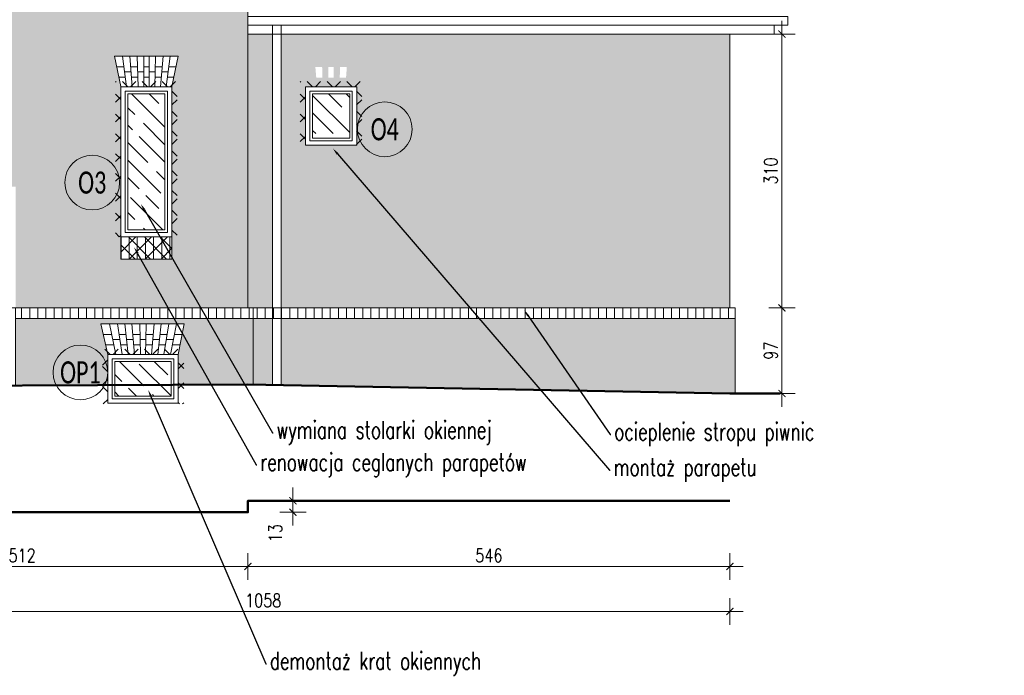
# Model space of a CAD drawing. Header units: millimetres. Extents: x 284606 to 569416, y -192995 to -95103.
# Tile 135 of 178: x 298384 to 299500, y -99094 to -98351. Entities that reach past the tile are written whole.
import ezdxf
from ezdxf import colors
from ezdxf.entities.mleader import LeaderData, LeaderLine
from ezdxf.enums import TextEntityAlignment as Align
from ezdxf.math import Vec2, Vec3

# ---------------------------------------------------------------- set-up
doc = ezdxf.new("R2010")
doc.units = ezdxf.units.MM
doc.layers.get('0').update_dxf_attribs({"lineweight": 0})
for name, color, linetype, lineweight in [('!STR_Elewacje 0.15', 10, 'Continuous', 15), ('!STR_Konstrukcja 0.20', 200, 'Continuous', 20), ('!STR_Konstrukcja 0.50', 72, 'Continuous', 50), ('!STR_Kreskowanie', 253, 'Continuous', 5), ('!STR_Ocieplenie 0.05', 1, 'Continuous', 5), ('!STR_Opisy 0.09', 8, 'Continuous', 9), ('!STR_Stolarka okienna', 72, 'Continuous', 15), ('!STR_Wymiarowanie', 254, 'Continuous', 9), ('EKO Opisy 0.09', 8, 'Continuous', 9)]:
    doc.layers.add(name, color=color, linetype=linetype, lineweight=lineweight)
doc.layers.add('!STR_Kreskowanie ścian', color=7, linetype='Continuous', lineweight=5, true_color=0xa6a6a6)
doc.styles.add('EKO 1-10', font='romans.shx', dxfattribs={"width": 0.8, "height": 15})
doc.styles.add('EKO CM 1-50', font='calibri.ttf', dxfattribs={"width": 0.8, "height": 12.5})
doc.styles.add('j-romans', font='romans.shx', dxfattribs={"width": 0.7})
doc.dimstyles.new('EKO wymiar 1-10', dxfattribs={"dimtxt": 15, "dimasz": 8, "dimexe": 15, "dimexo": 15, "dimgap": 5, "dimtad": 1, "dimdec": 0, "dimtxsty": 'EKO 1-10', "dimblk": 'ARCHTICK', "dimcen": 10, "dimdle": 15, "dimclrd": 256, "dimclre": 256, "dimclrt": 256, "dimazin": 2, "dimtfac": 1, "dimtdec": 0, "dimtmove": 2, "dimatfit": 3, "dimldrblk": 'ARCHTICK', "dimfxl": 15, "dimfxlon": 1, "dimlwd": -1, "dimlwe": -1, "dimarcsym": 0})

# ---------------------------------------------------------------- blocks, each defined once
blk = doc.blocks.new('_ArchTick')
at = {"color": 0, "linetype": 'ByBlock', "const_width": 0.15}
blk.add_lwpolyline([(-0.5, -0.5), (0.5, 0.5)], dxfattribs=at)
blk = doc.blocks.new('*D527')
at = {"layer": '!STR_Wymiarowanie', "ltscale": 1.5, "transparency": 16777216}
for p, q in [((299248.1, -98352.5), (299248.1, -98692.6)), ((299233.1, -98367.5), (299263.1, -98367.5)), ((299233.1, -98677.6), (299263.1, -98677.6))]:
    blk.add_line(p, q, dxfattribs=at)
at = {"layer": 'Defpoints', "color": 0, "ltscale": 1.5, "transparency": 16777216}
for p in [(299189.2, -98367.5), (299189.2, -98677.6), (299248.1, -98677.6)]:
    blk.add_point(p, dxfattribs=at)
at = {"layer": '!STR_Wymiarowanie', "ltscale": 1.5, "transparency": 16777216, "xscale": 8, "yscale": 8, "zscale": 8}
for p, rotation in [((299248.1, -98367.5), 90), ((299248.1, -98677.6), 270)]:
    blk.add_blockref('_ArchTick', p, dxfattribs=dict(at, rotation=rotation))
at = {"layer": '!STR_Wymiarowanie', "ltscale": 1.5, "transparency": 16777216, "insert": (299235.6, -98522.5), "char_height": 15, "attachment_point": 5, "rotation": 90, "style": 'EKO 1-10'}
blk.add_mtext('310', dxfattribs=at)
blk = doc.blocks.new('*D528')
at = {"layer": '!STR_Wymiarowanie', "ltscale": 1.5, "transparency": 16777216}
for p, q in [((298642.9, -98955.5), (298642.9, -98985.5)), ((299189.2, -98955.5), (299189.2, -98985.5)), ((299204.2, -98970.5), (298627.9, -98970.5))]:
    blk.add_line(p, q, dxfattribs=at)
at = {"layer": 'Defpoints', "color": 0, "ltscale": 1.5, "transparency": 16777216}
for p in [(298642.9, -98896.1), (299189.2, -98896.1), (298642.9, -98970.5)]:
    blk.add_point(p, dxfattribs=at)
at = {"layer": '!STR_Wymiarowanie', "ltscale": 1.5, "transparency": 16777216, "xscale": 8, "yscale": 8, "zscale": 8, "rotation": 180}
blk.add_blockref('_ArchTick', (298642.9, -98970.5), dxfattribs=at)
at = {"layer": '!STR_Wymiarowanie', "ltscale": 1.5, "transparency": 16777216, "xscale": 8, "yscale": 8, "zscale": 8}
blk.add_blockref('_ArchTick', (299189.2, -98970.5), dxfattribs=at)
at = {"layer": '!STR_Wymiarowanie', "ltscale": 1.5, "transparency": 16777216, "insert": (298916, -98958), "char_height": 15, "attachment_point": 5, "style": 'EKO 1-10'}
blk.add_mtext('546', dxfattribs=at)
blk = doc.blocks.new('*D529')
at = {"layer": '!STR_Wymiarowanie', "ltscale": 1.5, "transparency": 16777216}
for p, q in [((298131.2, -98955.5), (298131.2, -98985.5)), ((298642.9, -98955.5), (298642.9, -98985.5)), ((298657.9, -98970.5), (298116.2, -98970.5))]:
    blk.add_line(p, q, dxfattribs=at)
at = {"layer": 'Defpoints', "color": 0, "ltscale": 1.5, "transparency": 16777216}
for p in [(298131.2, -98909.1), (298642.9, -98909.1), (298131.2, -98970.5)]:
    blk.add_point(p, dxfattribs=at)
at = {"layer": '!STR_Wymiarowanie', "ltscale": 1.5, "transparency": 16777216, "xscale": 8, "yscale": 8, "zscale": 8, "rotation": 180}
blk.add_blockref('_ArchTick', (298131.2, -98970.5), dxfattribs=at)
at = {"layer": '!STR_Wymiarowanie', "ltscale": 1.5, "transparency": 16777216, "xscale": 8, "yscale": 8, "zscale": 8}
blk.add_blockref('_ArchTick', (298642.9, -98970.5), dxfattribs=at)
at = {"layer": '!STR_Wymiarowanie', "ltscale": 1.5, "transparency": 16777216, "insert": (298387, -98958), "char_height": 15, "attachment_point": 5, "style": 'EKO 1-10'}
blk.add_mtext('512', dxfattribs=at)
blk = doc.blocks.new('OKNO 58X170')
at = {"layer": '!STR_Kreskowanie', "ltscale": 0.3}
h = blk.add_hatch(dxfattribs=at)
h.set_pattern_fill('GOST_WOOD', color=256, scale=7, angle=45)
h.set_pattern_definition([(135, (-294727.483, 101179.47), (29.698485, 29.698485), [70, -14]), (135, (-294707.684, 101179.47), (29.698485, 29.698485), [42, -10.5, 21, -10.5]), (135, (-294682.936, 101174.52), (29.698485, 29.698485), [70, -14])])
h.paths.add_polyline_path([(50, 120), (8, 120), (8, 8), (50, 8)])
h.paths.add_polyline_path([(50, 162), (8, 162), (8, 120), (50, 120)])
at = {"layer": '!STR_Kreskowanie ścian', "ltscale": 1.5}
h = blk.add_hatch(dxfattribs=at)
h.set_pattern_fill('ANSI31', color=256, scale=2.9, angle=45)
h.set_pattern_definition([(90, (-591764.885, 207373.385), (-9.2075, 9e-16), [])])
h.paths.add_polyline_path([(56, 0), (56, -25), (-3.5, -25), (-3.5, 0)])
at = {"layer": '!STR_Elewacje 0.15', "ltscale": 1.5}
for p, q in [((65, 204.9), (-7, 204.9)), ((0, 170.3), (-7, 204.9)), ((6.5, 170), (1.9, 204.9)), ((13, 170), (10.1, 204.9)), ((19.5, 170), (18.5, 204.9)), ((26, 170), (26, 204.9)), ((32, 170), (32, 204.9)), ((38.5, 170), (39.5, 204.9)), ((45, 170), (47.9, 204.9)), ((51.5, 170), (56.1, 204.9)), ((58, 170.3), (65, 204.9)), ((-4.5, 192.9), (3.5, 192.9)), ((11.1, 192.9), (18.8, 192.9)), ((32, 192.9), (26, 192.9)), ((46.9, 192.9), (39.2, 192.9)), ((62.5, 192.9), (54.5, 192.9)), ((-2.1, 180.9), (5.1, 180.9)), ((-2.1, 180.9), (5.1, 180.9)), ((-2.1, 180.9), (5.1, 180.9)), ((4.3, 186.9), (11.6, 186.9)), ((12.1, 180.9), (19.2, 180.9)), ((12.1, 180.9), (19.2, 180.9)), ((12.1, 180.9), (19.2, 180.9)), ((19, 186.9), (26, 186.9)), ((32, 180.9), (26, 180.9)), ((32, 180.9), (26, 180.9)), ((32, 180.9), (26, 180.9)), ((39, 186.9), (32, 186.9)), ((45.9, 180.9), (38.8, 180.9)), ((45.9, 180.9), (38.8, 180.9)), ((45.9, 180.9), (38.8, 180.9)), ((53.7, 186.9), (46.4, 186.9)), ((60.1, 180.9), (52.9, 180.9)), ((60.1, 180.9), (52.9, 180.9)), ((60.1, 180.9), (52.9, 180.9))]:
    blk.add_line(p, q, dxfattribs=at)
blk.add_lwpolyline([(58, 0), (0, 0), (0, -25), (58, -25)], close=True, dxfattribs=at)
at = {"layer": '!STR_Stolarka okienna', "ltscale": 1.5}
for points in [[(58, 0), (58, 170), (0, 170), (0, 0), (58, 0)], [(53, 165), (53, 117)], [(53, 112), (53, 5)]]:
    blk.add_lwpolyline(points, dxfattribs=at)
for points in [[(53, 5), (53, 165), (5, 165), (5, 5)], [(50, 162), (8, 162), (8, 8), (50, 8)]]:
    blk.add_lwpolyline(points, close=True, dxfattribs=at)
blk = doc.blocks.new('*D542')
at = {"layer": '!STR_Wymiarowanie', "ltscale": 1.5, "transparency": 16777216}
for p, q in [((298693.9, -98924.1), (298693.9, -98881.1)), ((298678.9, -98896.1), (298708.9, -98896.1)), ((298678.9, -98909.1), (298708.9, -98909.1))]:
    blk.add_line(p, q, dxfattribs=at)
at = {"layer": 'Defpoints', "color": 0, "ltscale": 1.5, "transparency": 16777216}
for p in [(298642.9, -98896.1), (298693.9, -98896.1), (298642.9, -98909.1)]:
    blk.add_point(p, dxfattribs=at)
at = {"layer": '!STR_Wymiarowanie', "ltscale": 1.5, "transparency": 16777216, "xscale": 8, "yscale": 8, "zscale": 8}
for p, rotation in [((298693.9, -98896.1), 90), ((298693.9, -98909.1), 270)]:
    blk.add_blockref('_ArchTick', p, dxfattribs=dict(at, rotation=rotation))
at = {"layer": '!STR_Wymiarowanie', "ltscale": 1.5, "transparency": 16777216, "insert": (298674, -98932.7), "char_height": 15, "attachment_point": 5, "rotation": 90, "style": 'EKO 1-10'}
blk.add_mtext('13', dxfattribs=at)
blk = doc.blocks.new('*D543')
at = {"layer": '!STR_Wymiarowanie', "ltscale": 1.5, "transparency": 16777216}
for p, q in [((298131.2, -99006.5), (298131.2, -99036.5)), ((299189.2, -99006.5), (299189.2, -99036.5)), ((298116.2, -99021.5), (299204.2, -99021.5))]:
    blk.add_line(p, q, dxfattribs=at)
at = {"layer": 'Defpoints', "color": 0, "ltscale": 1.5, "transparency": 16777216}
for p in [(299189.2, -98896.1), (298131.2, -98909.1), (299189.2, -99021.5)]:
    blk.add_point(p, dxfattribs=at)
at = {"layer": '!STR_Wymiarowanie', "ltscale": 1.5, "transparency": 16777216, "xscale": 8, "yscale": 8, "zscale": 8, "rotation": 180}
blk.add_blockref('_ArchTick', (298131.2, -99021.5), dxfattribs=at)
at = {"layer": '!STR_Wymiarowanie', "ltscale": 1.5, "transparency": 16777216, "xscale": 8, "yscale": 8, "zscale": 8}
blk.add_blockref('_ArchTick', (299189.2, -99021.5), dxfattribs=at)
at = {"layer": '!STR_Wymiarowanie', "ltscale": 1.5, "transparency": 16777216, "insert": (298660.2, -99009), "char_height": 15, "attachment_point": 5, "style": 'EKO 1-10'}
blk.add_mtext('1058', dxfattribs=at)
blk = doc.blocks.new('okno piwnicy')
at = {"layer": '!STR_Kreskowanie', "ltscale": 0.3}
h = blk.add_hatch(dxfattribs=at)
h.set_pattern_fill('GOST_WOOD', color=256, scale=7, angle=45)
h.set_pattern_definition([(135, (-287916.425, 101495.86), (29.698485, 29.698485), [70, -14]), (135, (-287896.626, 101495.86), (29.698485, 29.698485), [42, -10.5, 21, -10.5]), (135, (-287871.878, 101490.91), (29.698485, 29.698485), [70, -14])])
h.paths.add_polyline_path([(71.8, 47), (8, 47), (8, 8), (71.8, 8)])
at = {"layer": '!STR_Elewacje 0.15', "ltscale": 1.5}
for p, q in [((86.7, 89.9), (-7.8, 89.9)), ((0, 55), (-7.8, 89.9)), ((8.9, 55), (2, 89.9)), ((16.1, 55), (10.8, 89.9)), ((23.2, 55), (19.4, 89.9)), ((30.1, 55), (27.3, 89.9)), ((37.1, 55), (36.1, 89.9)), ((42.6, 55), (43.6, 89.9)), ((49.6, 55), (52.5, 89.9)), ((56.5, 55), (60.4, 89.9)), ((63.6, 55), (69, 89.9)), ((70.9, 55), (77.8, 89.9)), ((79.8, 55), (86.7, 89.9)), ((4.3, 77.9), (-5.1, 77.9)), ((13.5, 71.9), (5.5, 71.9)), ((20.7, 77.9), (12.6, 77.9)), ((28.7, 71.9), (21.4, 71.9)), ((36.5, 77.9), (28.3, 77.9)), ((43.1, 71.9), (36.6, 71.9)), ((43.3, 77.9), (51.5, 77.9)), ((51, 71.9), (58.4, 71.9)), ((59.1, 77.9), (67.2, 77.9)), ((66.2, 71.9), (74.3, 71.9)), ((75.4, 77.9), (84.3, 77.9)), ((6.7, 65.9), (-2.5, 65.9)), ((6.7, 65.9), (-2.5, 65.9)), ((6.7, 65.9), (-2.5, 65.9)), ((22, 65.9), (14.5, 65.9)), ((22, 65.9), (14.5, 65.9)), ((22, 65.9), (14.5, 65.9)), ((36.8, 65.9), (29.2, 65.9)), ((36.8, 65.9), (29.2, 65.9)), ((36.8, 65.9), (29.2, 65.9)), ((43, 65.9), (50.5, 65.9)), ((43, 65.9), (50.5, 65.9)), ((43, 65.9), (50.5, 65.9)), ((57.7, 65.9), (65.3, 65.9)), ((57.7, 65.9), (65.3, 65.9)), ((57.7, 65.9), (65.3, 65.9)), ((73.1, 65.9), (81.9, 65.9)), ((73.1, 65.9), (81.9, 65.9)), ((73.1, 65.9), (81.9, 65.9))]:
    blk.add_line(p, q, dxfattribs=at)
at = {"layer": '!STR_Stolarka okienna', "ltscale": 1.5}
for points in [[(0, 55), (79.8, 55), (79.8, 0), (0, 0)], [(5, 50), (74.8, 50), (74.8, 5), (5, 5)], [(8, 47), (71.8, 47), (71.8, 8), (8, 8)]]:
    blk.add_lwpolyline(points, close=True, dxfattribs=at)
blk = doc.blocks.new('*D553')
at = {"layer": '!STR_Wymiarowanie', "ltscale": 1.5, "transparency": 16777216}
for p, q in [((299248.1, -98662.6), (299248.1, -98789.6)), ((299233.1, -98677.6), (299263.1, -98677.6)), ((299233.1, -98774.6), (299263.1, -98774.6))]:
    blk.add_line(p, q, dxfattribs=at)
at = {"layer": 'Defpoints', "color": 0, "ltscale": 1.5, "transparency": 16777216}
for p in [(299195.2, -98677.6), (299195.2, -98774.6), (299248.1, -98774.6)]:
    blk.add_point(p, dxfattribs=at)
at = {"layer": '!STR_Wymiarowanie', "ltscale": 1.5, "transparency": 16777216, "xscale": 8, "yscale": 8, "zscale": 8}
for p, rotation in [((299248.1, -98677.6), 90), ((299248.1, -98774.6), 270)]:
    blk.add_blockref('_ArchTick', p, dxfattribs=dict(at, rotation=rotation))
at = {"layer": '!STR_Wymiarowanie', "ltscale": 1.5, "transparency": 16777216, "insert": (299235.6, -98726.1), "char_height": 15, "attachment_point": 5, "rotation": 90, "style": 'EKO 1-10'}
blk.add_mtext('97', dxfattribs=at)
blk = doc.blocks.new('KÓLKO')
at = {"layer": '!STR_Opisy 0.09'}
blk.add_circle((0, -15.51), 15.51, dxfattribs=at)
at = {"layer": '!STR_Opisy 0.09', "style": 'EKO 1-10', "width": 0.8}
blk.add_attdef('NR', text='', height=15, dxfattribs=at).set_placement((0, -15.51), align=Align.MIDDLE_CENTER)

msp = doc.modelspace()

# ---------------------------------------------------------------- hatches: boundary and pattern name
at = {"layer": '!STR_Kreskowanie', "ltscale": 0.3}
h = msp.add_hatch(dxfattribs=at)
h.set_pattern_fill('GOST_WOOD', color=256, scale=7, angle=45)
h.set_pattern_definition([(135, (6486.61, 0), (29.698485, 29.698485), [70, -14]), (135, (6506.407, -2e-15), (29.698485, 29.698485), [42, -10.5, 21, -10.5]), (135, (6531.156, -4.95), (29.698485, 29.698485), [70, -14])])
h.paths.add_polyline_path([(298758.2, -98435.3), (298716.2, -98435.3), (298716.2, -98485.3), (298758.2, -98485.3)])
at = {"layer": '!STR_Kreskowanie ścian', "ltscale": 0.3}
h = msp.add_hatch(dxfattribs=at)
h.set_pattern_fill('AR-B816', color=256, scale=0.04)
h.set_pattern_definition([(0, (11300.432, 0), (0, 8.128), []), (90, (11300.432, 0), (-8.128, 8.128), [8.128, -8.128])])
h.paths.add_polyline_path([(298642.9, -98021.7), (298627.9, -98021.7), (298627.9, -98006.7), (298642.9, -98006.7), (298387, -97849.6), (298131.2, -98006.7), (298146.2, -98006.7), (298146.2, -98021.7), (298131.2, -98021.7), (298131.2, -98677.6), (298229.7, -98677.6), (298229.7, -98540.3), (298379.5, -98540.3), (298379.5, -98677.6), (298642.9, -98677.6)])
h.paths.add_polyline_path([(298257.6, -98461.4), (298257.6, -98436.4), (298257.6, -98266.4), (298247.6, -98231.5), (298360.5, -98231.5), (298350.6, -98266.4), (298350.6, -98436.4), (298350.6, -98461.4)], flags=16)
h.paths.add_polyline_path([(298262.6, -98431.4), (298262.6, -98271.4), (298345.6, -98271.4), (298345.6, -98431.4), (298306.6, -98431.4)], flags=0)
h.paths.add_polyline_path([(298265.6, -98428.4), (298265.6, -98327.4), (298298.6, -98327.4), (298298.6, -98428.4)], flags=0)
h.paths.add_polyline_path([(298309.6, -98428.4), (298309.6, -98327.4), (298342.6, -98327.4), (298342.6, -98428.4)], flags=0)
h.paths.add_polyline_path([(298265.6, -98316.4), (298265.6, -98274.4), (298298.6, -98274.4), (298298.6, -98316.4)], flags=0)
h.paths.add_polyline_path([(298309.6, -98316.4), (298309.6, -98274.4), (298342.6, -98274.4), (298342.6, -98316.4)], flags=0)
h.paths.add_polyline_path([(298258.5, -98243.5), (298266.5, -98243.5), (298267.7, -98249.5), (298274.7, -98249.5), (298273.8, -98243.5), (298280, -98243.5), (298280.8, -98249.5), (298287.7, -98249.5), (298287.2, -98243.5), (298294.4, -98243.5), (298294.6, -98249.5), (298301.1, -98249.5), (298301.1, -98243.5), (298307.1, -98243.5), (298307.1, -98249.5), (298313.5, -98249.5), (298313.7, -98243.5), (298320.9, -98243.5), (298320.4, -98249.5), (298327.3, -98249.5), (298328.1, -98243.5), (298334.3, -98243.5), (298333.5, -98249.5), (298340.4, -98249.5), (298341.6, -98243.5), (298349.6, -98243.5), (298346.7, -98255.5), (298339.2, -98255.5), (298340.4, -98249.5), (298333.5, -98249.5), (298332.6, -98255.5), (298326.5, -98255.5), (298327.3, -98249.5), (298320.4, -98249.5), (298320, -98255.5), (298313.4, -98255.5), (298313.5, -98249.5), (298307.1, -98249.5), (298307.1, -98255.5), (298301.1, -98255.5), (298301.1, -98249.5), (298294.6, -98249.5), (298294.7, -98255.5), (298288.2, -98255.5), (298287.7, -98249.5), (298280.8, -98249.5), (298281.6, -98255.5), (298275.5, -98255.5), (298274.7, -98249.5), (298267.7, -98249.5), (298268.9, -98255.5), (298261.4, -98255.5)], flags=0)
h.paths.add_polyline_path([(298498.8, -98427), (298491.8, -98392.4), (298563.7, -98392.4), (298556.8, -98427), (298556.8, -98597.3), (298556.8, -98622.3), (298498.8, -98622.3), (298498.8, -98597.3)], flags=16)
h.paths.add_polyline_path([(298503.8, -98432.3), (298551.8, -98432.3), (298551.8, -98480.3), (298551.8, -98592.3), (298503.8, -98592.3)], flags=0)
h.paths.add_polyline_path([(298506.8, -98435.3), (298548.8, -98435.3), (298548.8, -98589.3), (298506.8, -98589.3)], flags=0)
h.paths.add_polyline_path([(298509.9, -98404.4), (298517.6, -98404.4), (298517.8, -98410.4), (298524.8, -98410.4), (298524.8, -98404.4), (298530.8, -98404.4), (298530.8, -98410.4), (298537.8, -98410.4), (298537.9, -98404.4), (298545.7, -98404.4), (298544.7, -98416.4), (298537.6, -98416.4), (298537.8, -98410.4), (298530.8, -98410.4), (298530.8, -98416.4), (298524.8, -98416.4), (298524.8, -98410.4), (298517.8, -98410.4), (298518, -98416.4), (298510.9, -98416.4)], flags=0)
h.paths.add_polyline_path([(298258.1, -98180.9), (298258.1, -98154.9), (298282.1, -98154.9), (298282.1, -98180.9)], flags=16)
h.paths.add_polyline_path([(298332.1, -98180.9), (298332.1, -98154.9), (298356.1, -98154.9), (298356.1, -98180.9)], flags=16)
h.paths.add_polyline_path([(298498.8, -98304.7), (298498.8, -98279.7), (298498.8, -98109.4), (298491.8, -98074.8), (298563.7, -98074.8), (298556.8, -98109.4), (298556.8, -98279.7), (298556.8, -98304.7)], flags=16)
h.paths.add_polyline_path([(298503.8, -98274.7), (298503.8, -98114.7), (298551.8, -98114.7), (298551.8, -98162.7), (298551.8, -98274.7)], flags=0)
h.paths.add_polyline_path([(298506.8, -98271.7), (298506.8, -98117.7), (298548.8, -98117.7), (298548.8, -98271.7)], flags=0)
h.paths.add_polyline_path([(298258.1, -98131.7), (298258.1, -98106.7), (298258.1, -98041.7), (298250.1, -98021.8), (298363, -98021.8), (298356.1, -98041.7), (298356.1, -98106.7), (298356.1, -98131.7)], flags=16)
h.paths.add_polyline_path([(298263.1, -98101.7), (298263.1, -98046.7), (298351.1, -98046.7), (298351.1, -98101.7)], flags=0)
h.paths.add_polyline_path([(298266.1, -98098.7), (298266.1, -98049.7), (298301.6, -98049.7), (298301.6, -98098.7)], flags=0)
h.paths.add_polyline_path([(298312.6, -98098.7), (298312.6, -98049.7), (298348.1, -98049.7), (298348.1, -98098.7)], flags=0)
h.paths.add_polyline_path([(298509.9, -98086.8), (298517.6, -98086.8), (298517.8, -98092.8), (298524.8, -98092.8), (298524.8, -98086.8), (298530.8, -98086.8), (298530.8, -98092.8), (298537.8, -98092.8), (298537.9, -98086.8), (298545.7, -98086.8), (298544.7, -98098.8), (298537.6, -98098.8), (298537.8, -98092.8), (298530.8, -98092.8), (298530.8, -98098.8), (298524.8, -98098.8), (298524.8, -98092.8), (298517.8, -98092.8), (298518, -98098.8), (298510.9, -98098.8)], flags=0)
h.paths.add_polyline_path([(298229.7, -98689.6), (298125.2, -98689.6), (298125.2, -98766.6), (298229.7, -98765.5)])
h.paths.add_polyline_path([(298484.1, -98730.5), (298476.3, -98695.6), (298570.8, -98695.6), (298563.9, -98730.5), (298563.9, -98764.6), (298642.9, -98764.3), (298648.9, -98764.4), (298648.9, -98689.6), (298379.5, -98689.6), (298379.5, -98765.5), (298484.1, -98765)])
h.paths.add_polyline_path([(299195.2, -98689.6), (298680.7, -98689.6), (298680.7, -98765), (299180.4, -98774.5), (299195.2, -98774.6)])
h.paths.add_polyline_path([(299189.2, -98367.5), (298957.8, -98367.5), (298680.7, -98367.5), (298680.7, -98677.6), (299189.2, -98677.6)])
h.paths.add_polyline_path([(298708.2, -98493.3), (298708.2, -98427.3), (298701.2, -98427.3), (298773.1, -98427.3), (298766.2, -98427.3), (298766.2, -98493.3)], flags=16)
h.paths.add_polyline_path([(298713.2, -98488.3), (298713.2, -98432.3), (298761.2, -98432.3), (298761.2, -98486.3), (298761.2, -98488.3)], flags=0)
h.paths.add_polyline_path([(298716.2, -98485.3), (298716.2, -98435.3), (298758.2, -98435.3), (298758.2, -98485.3)], flags=0)
h.paths.add_polyline_path([(298727.3, -98416.7), (298720.3, -98416.7), (298719.3, -98404.7), (298727, -98404.7), (298727.2, -98410.7), (298734.2, -98410.7), (298734.2, -98404.7), (298740.2, -98404.7), (298740.2, -98410.7), (298747.1, -98410.7), (298747.3, -98404.7), (298755, -98404.7), (298754.1, -98416.7), (298747, -98416.7), (298747.1, -98410.7), (298740.2, -98410.7), (298740.2, -98416.7), (298734.2, -98416.7), (298734.2, -98410.7), (298727.2, -98410.7)], flags=16)
h.paths.add_polyline_path([(298670.7, -98367.5), (298642.9, -98367.5), (298642.9, -98677.6), (298670.7, -98677.6)])
h.paths.add_polyline_path([(298670.7, -98689.6), (298648.9, -98689.6), (298648.9, -98764.4), (298670.7, -98764.8)])
at = {"layer": '!STR_Kreskowanie ścian', "ltscale": 1.5}
h = msp.add_hatch(dxfattribs=at)
h.set_pattern_fill('ANSI31', color=256, scale=2.9, angle=45)
h.set_pattern_definition([(90, (8211.982, 2627.342), (-9.2075, 9e-16), [])])
h.paths.add_polyline_path([(299195.2, -98677.6), (298384.5, -98677.6), (298384.5, -98689.6), (299195.2, -98689.6)])
at = {"layer": '!STR_Ocieplenie 0.05', "lineweight": 5, "ltscale": 0.3, "true_color": 0x387fc2}
h = msp.add_hatch(dxfattribs=at)
h.set_pattern_fill('ANSI37', color=145, scale=5)
h.set_pattern_definition([(45, (509.759, 3822.63), (-11.22532015, 11.22532015), []), (135, (509.759, 3822.63), (-11.22532015, -11.22532015), [])])
h.paths.add_polyline_path([(298562.7, -98421.2), (298492.7, -98421.2), (298492.7, -98597.2), (298498.7, -98597.2), (298498.7, -98427.2), (298556.7, -98427.2), (298556.7, -98597.2), (298562.7, -98597.2)])
h = msp.add_hatch(dxfattribs=at)
h.set_pattern_fill('ANSI37', color=145, scale=5)
h.set_pattern_definition([(45, (719.134, 3822.63), (-11.22532015, 11.22532015), []), (135, (719.134, 3822.63), (-11.22532015, -11.22532015), [])])
h.paths.add_polyline_path([(298772.1, -98421.2), (298702.1, -98421.2), (298702.1, -98493.8), (298708.1, -98493.8), (298708.1, -98427.2), (298766.1, -98427.2), (298766.1, -98495), (298772.1, -98495)])
at = {"layer": '!STR_Ocieplenie 0.05', "lineweight": 5, "ltscale": 0.3, "true_color": 0xdb2724}
h = msp.add_hatch(dxfattribs=at)
h.set_pattern_fill('ANSI37', color=22, scale=4)
h.set_pattern_definition([(45, (-5209.533, 2489.374), (-8.9802561, 8.9802561), []), (135, (-5209.533, 2489.374), (-8.9802561, -8.9802561), [])])
h.paths.add_polyline_path([(298556.8, -98597.3), (298498.7, -98597.2), (298498.7, -98622.2), (298556.8, -98622.3)])
at = {"layer": '!STR_Ocieplenie 0.05', "lineweight": 5, "ltscale": 0.3, "true_color": 0x387fc2}
h = msp.add_hatch(dxfattribs=at)
h.set_pattern_fill('ANSI37', color=145, scale=5)
h.set_pattern_definition([(45, (602.101, 3519.38), (-11.22532015, 11.22532015), []), (135, (602.101, 3519.38), (-11.22532015, -11.22532015), [])])
h.paths.add_polyline_path([(298570.1, -98724.5), (298478.1, -98724.5), (298478.1, -98786.4), (298484.1, -98786.4), (298484.1, -98730.5), (298564.1, -98730.5), (298564.1, -98786.4), (298570.1, -98786.4)])

# ---------------------------------------------------------------- linework, layer by layer
at = {"layer": '!STR_Elewacje 0.15', "ltscale": 1.5}
for points in [[(298642.9, -98347.5), (299254.7, -98347.5), (299254.7, -98357.5), (298642.9, -98357.5)], [(298680.7, -98357.5), (298680.7, -98764.9), (298670.7, -98764.9), (298670.7, -98357.5)]]:
    msp.add_lwpolyline(points, close=True, dxfattribs=at)
at = {"layer": '!STR_Konstrukcja 0.20', "ltscale": 1.5}
for p, q in [((299239.2, -98367.5), (299239.2, -98357.5)), ((298957.8, -98367.5), (299239.2, -98367.5)), ((299189.2, -98677.6), (298354.5, -98677.6))]:
    msp.add_line(p, q, dxfattribs=at)
for points in [[(298642.9, -98677.6), (298642.9, -98014.7)], [(299189.2, -98367.5), (298642.9, -98367.5)], [(299189.2, -98367.5), (299189.2, -98677.6)], [(298648.9, -98764.3), (298648.9, -98677.6)]]:
    msp.add_lwpolyline(points, dxfattribs=at)
at = {"layer": '!STR_Konstrukcja 0.50', "ltscale": 1.5}
for points in [[(299246, -98774.6), (299189.2, -98774.6), (298642.9, -98764.3), (298131.2, -98766.6), (298008, -98766.6)], [(298131.2, -98909.1), (298642.9, -98909.1), (298642.9, -98896.1), (299189.2, -98896.1)]]:
    msp.add_lwpolyline(points, dxfattribs=at)
at = {"layer": '!STR_Ocieplenie 0.05', "ltscale": 1.5}
msp.add_lwpolyline([(299195.2, -98677.6), (298379.5, -98677.6), (298379.5, -98689.6), (299195.2, -98689.6)], close=True, dxfattribs=at)
msp.add_lwpolyline([(298379.5, -98765.5), (298379.5, -98765.5), (298379.5, -98689.6), (299195.2, -98689.6), (299195.2, -98774.6), (299180.6, -98774.5)], dxfattribs=at)
at = {"layer": '!STR_Stolarka okienna', "ltscale": 1.5}
for points in [[(298766.2, -98493.3), (298766.2, -98427.3), (298708.2, -98427.3), (298708.2, -98493.3), (298766.2, -98493.3)], [(298761.2, -98432.3), (298761.2, -98486.3)]]:
    msp.add_lwpolyline(points, dxfattribs=at)
for points in [[(298761.2, -98488.3), (298761.2, -98432.3), (298713.2, -98432.3), (298713.2, -98488.3)], [(298758.2, -98435.3), (298716.2, -98435.3), (298716.2, -98485.3), (298758.2, -98485.3)]]:
    msp.add_lwpolyline(points, close=True, dxfattribs=at)

# ---------------------------------------------------------------- block references
at = {"layer": '!STR_Ocieplenie 0.05'}
msp.add_blockref('OKNO 58X170', (298498.8, -98597.3), dxfattribs=at)
at = {"layer": '!STR_Wymiarowanie'}
msp.add_blockref('okno piwnicy', (298484.1, -98785.5), dxfattribs=at)
at = {"layer": 'EKO Opisy 0.09'}
ref = msp.add_blockref('KÓLKO', (298798, -98444.3), dxfattribs=dict(at, xscale=2, yscale=2, zscale=2))
ref.add_attrib('NR', 'O4', dxfattribs={"height": 25, "style": 'EKO CM 1-50', "width": 0.7}).set_placement((298798, -98475.3), align=Align.MIDDLE_CENTER)
ref = msp.add_blockref('KÓLKO', (298466.4, -98504.7), dxfattribs=dict(at, xscale=2, yscale=2, zscale=2))
ref.add_attrib('NR', 'O3', dxfattribs={"height": 25, "style": 'EKO CM 1-50', "width": 0.7}).set_placement((298466.4, -98535.7), align=Align.MIDDLE_CENTER)
ref = msp.add_blockref('KÓLKO', (298453, -98719.7), dxfattribs=dict(at, xscale=2, yscale=2, zscale=2))
ref.add_attrib('NR', 'OP1', dxfattribs={"height": 25, "style": 'EKO CM 1-50', "width": 0.7}).set_placement((298453, -98750.7), align=Align.MIDDLE_CENTER)

# ---------------------------------------------------------------- dimensions: what is measured, and where the dimension line sits
at = {"layer": '!STR_Wymiarowanie', "ltscale": 1.5}
for base, p1, p2, picture, middle in [((299248.1, -98677.6), (299189.2, -98367.5), (299189.2, -98677.6), '*D527', (299235.6, -98522.5)), ((299248.1, -98774.6), (299195.2, -98677.6), (299195.2, -98774.6), '*D553', (299235.6, -98726.1))]:
    dim = msp.add_linear_dim(base=base, p1=p1, p2=p2, angle=90, dimstyle='EKO wymiar 1-10', dxfattribs=at)
    dim.commit()
    dim.dimension.update_dxf_attribs({"geometry": picture, "text_midpoint": middle})
dim = msp.add_linear_dim(base=(298693.9, -98896.1), p1=(298642.9, -98909.1), p2=(298642.9, -98896.1), angle=90, dimstyle='EKO wymiar 1-10', dxfattribs=at)
dim.commit()
dim.dimension.update_dxf_attribs({"geometry": '*D542', "text_midpoint": (298674, -98932.7), "dimtype": 160})
for base, p1, p2, picture, middle in [((299189.2, -99021.5), (298131.2, -98909.1), (299189.2, -98896.1), '*D543', (298660.2, -99009)), ((298642.9, -98970.5), (299189.2, -98896.1), (298642.9, -98896.1), '*D528', (298916, -98958)), ((298131.2, -98970.5), (298642.9, -98909.1), (298131.2, -98909.1), '*D529', (298387, -98958))]:
    dim = msp.add_linear_dim(base=base, p1=p1, p2=p2, dimstyle='EKO wymiar 1-10', dxfattribs=at)
    dim.commit()
    dim.dimension.update_dxf_attribs({"geometry": picture, "text_midpoint": middle})

# ---------------------------------------------------------------- leaders
at = {"layer": '!STR_Opisy 0.09', "ltscale": 0.3}
ml = msp.add_multileader_mtext('Standard', dxfattribs=at)
ml.set_content('montaż parapetu', color=256, style='j-romans')
ml.set_leader_properties()
ml.build(insert=Vec2(0, 0))
ml.multileader.update_dxf_attribs({"text_right_attachment_type": 6, "dogleg_length": 0.36, "arrow_head_size": 8, "scale": 2})
ctx = ml.context
ctx.base_point, ctx.scale, ctx.char_height, ctx.arrow_head_size, ctx.landing_gap_size, ctx.plane_origin = Vec3(299053.5, -98861.3), 2, 20, 8, 4, Vec3(345914.6, -103176.3)
ctx.right_attachment = 6
notes = []
notes.append((ctx, [(0, (1, 1, 0), (299052.8, -98861.3), (1, 0), 0.72, [(1, [(298739.3, -98497.2)], 0, [])])]))
ctx.mtext.insert, ctx.mtext.width, ctx.mtext.flow_direction = Vec3(299057.5, -98848), 616.028, 5
ml = msp.add_multileader_mtext('Standard', dxfattribs=at)
ml.set_content('wymiana stolarki okiennej', color=256, style='j-romans')
ml.set_leader_properties()
ml.build(insert=Vec2(0, 0))
ml.multileader.update_dxf_attribs({"text_right_attachment_type": 6, "dogleg_length": 0.36, "arrow_head_size": 8, "scale": 2})
ctx = ml.context
ctx.base_point, ctx.scale, ctx.char_height, ctx.arrow_head_size, ctx.landing_gap_size, ctx.plane_origin = Vec3(298671.5, -98819.1), 2, 20, 8, 4, Vec3(345348.5, -103134.1)
ctx.right_attachment = 6
notes.append((ctx, [(0, (1, 1, 0), (298670.8, -98819.1), (1, 0), 0.72, [(1, [(298521.5, -98559.8)], 0, [])])]))
ctx.mtext.insert, ctx.mtext.width, ctx.mtext.flow_direction = Vec3(298675.5, -98805.8), 616.028, 5
ml = msp.add_multileader_mtext('Standard', dxfattribs=at)
ml.set_content('renowacja ceglanych parapetów', color=256, style='j-romans')
ml.set_leader_properties()
ml.build(insert=Vec2(0, 0))
ml.multileader.update_dxf_attribs({"text_right_attachment_type": 6, "dogleg_length": 0.36, "arrow_head_size": 8, "scale": 2})
ctx = ml.context
ctx.base_point, ctx.scale, ctx.char_height, ctx.arrow_head_size, ctx.landing_gap_size, ctx.plane_origin = Vec3(298653, -98855.6), 2, 20, 8, 4, Vec3(345536.1, -103134.1)
ctx.right_attachment = 6
notes.append((ctx, [(0, (1, 1, 0), (298652.3, -98855.6), (1, 0), 0.72, [(1, [(298513.9, -98608.9)], 0, [])])]))
ctx.mtext.insert, ctx.mtext.width, ctx.mtext.flow_direction = Vec3(298657, -98842.3), 616.028, 5
ml = msp.add_multileader_mtext('Standard', dxfattribs=at)
ml.set_content('ocieplenie stropu piwnic', color=256, style='j-romans')
ml.set_leader_properties()
ml.build(insert=Vec2(0, 0))
ml.multileader.update_dxf_attribs({"text_right_attachment_type": 6, "dogleg_length": 0.36, "arrow_head_size": 8, "scale": 2})
ctx = ml.context
ctx.base_point, ctx.scale, ctx.char_height, ctx.arrow_head_size, ctx.landing_gap_size, ctx.plane_origin = Vec3(299054.1, -98821.1), 2, 20, 8, 4, Vec3(346482.2, -103189.6)
ctx.right_attachment = 6
notes.append((ctx, [(0, (1, 1, 0), (299053.3, -98821.1), (1, 0), 0.72, [(1, [(298956, -98680.1)], 0, [])])]))
ctx.mtext.insert, ctx.mtext.width, ctx.mtext.flow_direction = Vec3(299058.1, -98807.7), 616.028, 5
ml = msp.add_multileader_mtext('Standard', dxfattribs=at)
ml.set_content('demontaż krat okiennych', color=256, style='j-romans')
ml.set_leader_properties()
ml.build(insert=Vec2(0, 0))
ml.multileader.update_dxf_attribs({"text_right_attachment_type": 6, "dogleg_length": 0.36, "arrow_head_size": 8, "scale": 2})
ctx = ml.context
ctx.base_point, ctx.scale, ctx.char_height, ctx.arrow_head_size, ctx.landing_gap_size, ctx.plane_origin = Vec3(298663.8, -99080.8), 2, 20, 8, 4, Vec3(346059.7, -103449.3)
ctx.right_attachment = 6
notes.append((ctx, [(0, (1, 1, 0), (298663.1, -99080.8), (1, 0), 0.72, [(1, [(298529.8, -98770.5)], 0, [])])]))
ctx.mtext.insert, ctx.mtext.width, ctx.mtext.flow_direction = Vec3(298667.8, -99067.4), 616.028, 5
for ctx, leaders in notes:
    for number, flags, end, landing, length, lines in leaders:
        leader = LeaderData()
        leader.index, (leader.has_last_leader_line, leader.has_dogleg_vector, leader.attachment_direction) = number, flags
        leader.last_leader_point, leader.dogleg_vector, leader.dogleg_length = Vec3(end), Vec3(landing), length
        for number, points, colour, breaks in lines:
            line = LeaderLine()
            line.index, line.vertices, line.color, line.breaks = number, Vec3.list(points), colors.encode_raw_color(colour), breaks
            leader.lines.append(line)
        ctx.leaders.append(leader)

doc.saveas('drawing.dxf')
